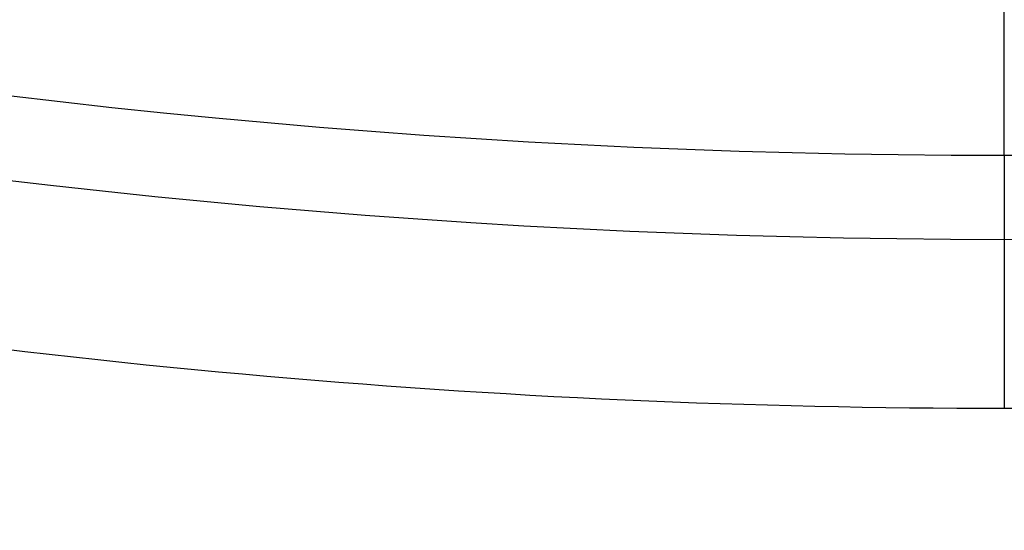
# Model space of a CAD drawing. Header units: millimetres. Extents: x 413 to 1023, y 560 to 1170.
# Tile 57 of 256: x 687 to 718, y 595 to 611. Entities that reach past the tile are written whole.
import ezdxf

# ---------------------------------------------------------------- set-up
doc = ezdxf.new("R2010")
doc.units = ezdxf.units.MM
doc.layers.add('Flora Ø60_Tall$Københanver Ø60 Tall', color=7, linetype='Continuous')

msp = doc.modelspace()

# ---------------------------------------------------------------- linework, layer by layer
at = {"layer": 'Flora Ø60_Tall$Københanver Ø60 Tall', "extrusion": (0, 0, -1)}
for centre, radius in [((-717.829, 865.068, -658.5), 305), ((-717.829, 865.068, -637), 286.315), ((-717.829, 865.068, -625), 286.315), ((-717.829, 865.068, -680), 283.5), ((-717.829, 865.068, -677.992), 260.583), ((-717.829, 865.068, -672.975), 257.943)]:
    msp.add_circle(centre, radius, dxfattribs=at)
at = {"layer": 'Flora Ø60_Tall$Københanver Ø60 Tall'}
msp.add_rational_spline([(451.946, 865.068, 680), (451.946, 1130.952, 680), (717.829, 1130.952, 680), (983.713, 1130.952, 680), (983.713, 865.068, 680), (983.713, 599.185, 680), (717.829, 599.185, 680), (451.946, 599.185, 680), (451.946, 865.068, 680)], [1, 0.707106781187, 1, 0.707106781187, 1, 0.707106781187, 1, 0.707106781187, 1], degree=2, knots=[0, 0, 0, 417.648743, 417.648743, 835.297486, 835.297486, 1252.94623, 1252.94623, 1670.594973, 1670.594973, 1670.594973], dxfattribs=at)
msp.add_open_spline([(717.829, 607.125, 672.975), (717.829, 686.686, 25)], degree=1, dxfattribs=at)
msp.add_rational_spline([(717.829, 607.125, 672.975), (717.829, 606.263, 680), (717.829, 599.185, 680)], [1, 0.748955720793, 1], degree=2, dxfattribs=at)

doc.saveas('drawing.dxf')
